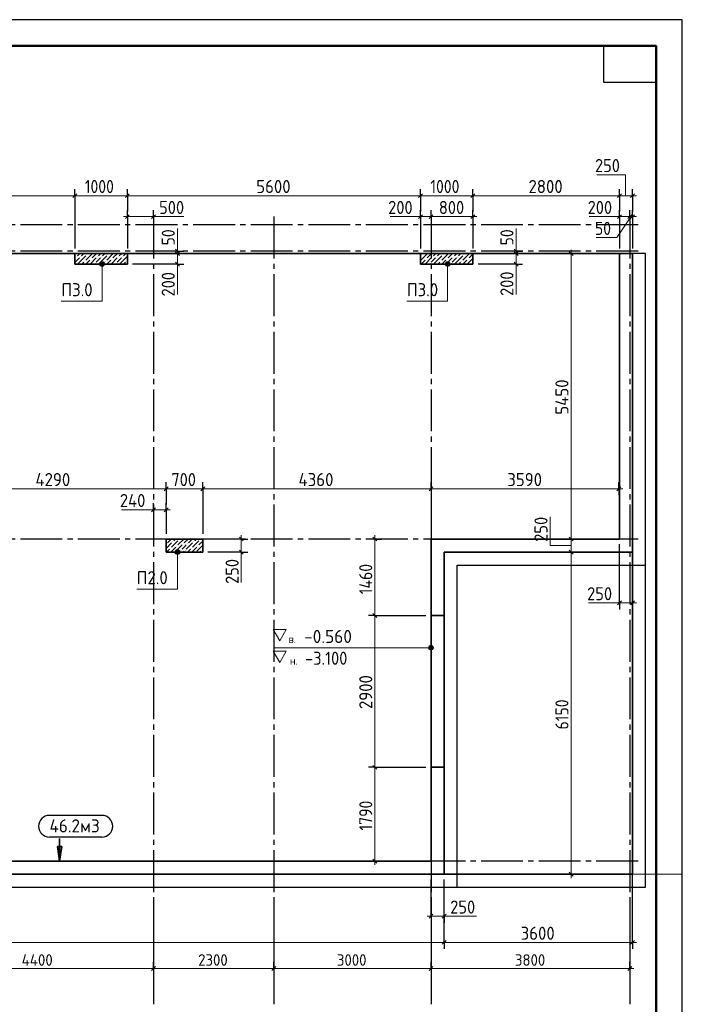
# Model space of a CAD drawing. Header units: millimetres. Extents: x 0 to 42000, y 0 to 29700.
# Tile 6 of 6: x 29344 to 42000, y 10896 to 29700. Entities that reach past the tile are written whole.
import ezdxf

# ---------------------------------------------------------------- set-up
doc = ezdxf.new("R2010")
doc.units = ezdxf.units.MM
doc.linetypes.add('______5', pattern=[1100, 800, -100, 100, -100])
for name, color, linetype, lineweight in [('Standard', 7, 'Continuous', 25), ('ЖБ Пилон', 7, 'Continuous', 35), ('ЖБ Плита Фундамента верхний уровень', 7, 'Continuous', 35), ('ЖБ Стена верхний уровень', 7, 'Continuous', 35), ('Общий01', 7, 'Continuous', 13), ('Примечания', 7, 'Continuous', 13), ('Размерная линия_ общее', 7, 'Continuous', 13)]:
    doc.layers.add(name, color=color, linetype=linetype, lineweight=lineweight)
doc.layers.add('Оси', color=7, linetype='______5')
doc.styles.add('ISOCPEUR', font='txt')

msp = doc.modelspace()

# ---------------------------------------------------------------- hatches: boundary and pattern name
at = {"layer": 'Standard', "linetype": 'Continuous', "lineweight": 13, "transparency": 33554687}
for points in [[(37161, 17681), (37161, 17726), (37155, 17704)], [(37161, 17726), (37177, 17665), (37177, 17742)], [(37161, 17726), (37161, 17681), (37177, 17665)], [(37177, 17742), (37200, 17659), (37200, 17749)], [(37177, 17742), (37177, 17665), (37200, 17659)], [(37200, 17749), (37200, 17659), (37222, 17665)], [(37200, 17749), (37222, 17665), (37222, 17742)], [(37222, 17742), (37222, 17665), (37239, 17681)], [(37222, 17742), (37239, 17681), (37239, 17726)], [(37239, 17726), (37239, 17681), (37245, 17704)]]:
    msp.add_hatch(color=7, dxfattribs=at).paths.add_polyline_path(points)
at = {"layer": 'Standard', "linetype": 'Continuous', "lineweight": 35, "transparency": 33554687}
msp.add_hatch(color=7, dxfattribs=at).paths.add_polyline_path([(30106, 13912), (30106, 13632), (30146, 13912)])
at = {"layer": 'ЖБ Пилон', "linetype": 'Continuous', "lineweight": 18, "transparency": 33554687}
for points in [[(30621, 25209), (30626, 25214), (30631, 25209), (30626, 25204)], [(31021, 25209), (31026, 25214), (31031, 25209), (31026, 25204)], [(37021, 25209), (37026, 25214), (37031, 25209), (37026, 25204)], [(37421, 25209), (37426, 25214), (37431, 25209), (37426, 25204)], [(37821, 25209), (37826, 25214), (37831, 25209), (37826, 25204)], [(30421, 25169), (30426, 25174), (30431, 25169), (30426, 25164)], [(30501, 25169), (30506, 25174), (30511, 25169), (30506, 25164)], [(30581, 25089), (30586, 25094), (30591, 25089), (30586, 25084)], [(30701, 25129), (30706, 25134), (30711, 25129), (30706, 25124)], [(30781, 25049), (30786, 25054), (30791, 25049), (30786, 25044)], [(30821, 25169), (30826, 25174), (30831, 25169), (30826, 25164)], [(30901, 25169), (30906, 25174), (30911, 25169), (30906, 25164)], [(30981, 25089), (30986, 25094), (30991, 25089), (30986, 25084)], [(31101, 25129), (31106, 25134), (31111, 25129), (31106, 25124)], [(31181, 25049), (31186, 25054), (31191, 25049), (31186, 25044)], [(31221, 25169), (31226, 25174), (31231, 25169), (31226, 25164)], [(31301, 25169), (31306, 25174), (31311, 25169), (31306, 25164)], [(31381, 25089), (31386, 25094), (31391, 25089), (31386, 25084)], [(37101, 25129), (37106, 25134), (37111, 25129), (37106, 25124)], [(37181, 25049), (37186, 25054), (37191, 25049), (37186, 25044)], [(37221, 25169), (37226, 25174), (37231, 25169), (37226, 25164)], [(37301, 25169), (37306, 25174), (37311, 25169), (37306, 25164)], [(37381, 25089), (37386, 25094), (37391, 25089), (37386, 25084)], [(37501, 25129), (37506, 25134), (37511, 25129), (37506, 25124)], [(37581, 25049), (37586, 25054), (37591, 25049), (37586, 25044)], [(37621, 25169), (37626, 25174), (37631, 25169), (37626, 25164)], [(37701, 25169), (37706, 25174), (37711, 25169), (37706, 25164)], [(37781, 25089), (37786, 25094), (37791, 25089), (37786, 25084)], [(37901, 25129), (37906, 25134), (37911, 25129), (37906, 25124)], [(37981, 25049), (37986, 25054), (37991, 25049), (37986, 25044)], [(32381, 19769), (32386, 19774), (32391, 19769), (32386, 19764)], [(32781, 19769), (32786, 19774), (32791, 19769), (32786, 19764)], [(32141, 19689), (32146, 19694), (32151, 19689), (32146, 19684)], [(32221, 19609), (32226, 19614), (32231, 19609), (32226, 19604)], [(32261, 19729), (32266, 19734), (32271, 19729), (32266, 19724)], [(32341, 19649), (32346, 19654), (32351, 19649), (32346, 19644)], [(32421, 19569), (32426, 19574), (32431, 19569), (32426, 19564)], [(32461, 19689), (32466, 19694), (32471, 19689), (32466, 19684)], [(32501, 19569), (32506, 19574), (32511, 19569), (32506, 19564)], [(32541, 19689), (32546, 19694), (32551, 19689), (32546, 19684)], [(32621, 19609), (32626, 19614), (32631, 19609), (32626, 19604)], [(32661, 19729), (32666, 19734), (32671, 19729), (32666, 19724)], [(32741, 19649), (32746, 19654), (32751, 19649), (32746, 19644)], [(32821, 19569), (32826, 19574), (32831, 19569), (32826, 19564)], [(32304, 19532), (32306, 19534), (32308, 19532)], [(32704, 19532), (32706, 19534), (32708, 19532)]]:
    msp.add_hatch(color=7, dxfattribs=at).paths.add_polyline_path(points, flags=16)
at = {"layer": 'Общий01', "linetype": 'Continuous', "lineweight": 13, "transparency": 33554687}
for points in [[(30873, 25032), (30963, 25032), (30957, 25054)], [(30873, 25032), (30957, 25054), (30879, 25054)], [(30879, 25009), (30963, 25032), (30873, 25032)], [(30879, 25054), (30957, 25054), (30940, 25070)], [(30879, 25054), (30940, 25070), (30895, 25070)], [(30879, 25009), (30957, 25009), (30963, 25032)], [(30895, 25070), (30940, 25070), (30918, 25077)], [(37473, 25032), (37563, 25032), (37557, 25054)], [(37473, 25032), (37557, 25054), (37479, 25054)], [(37479, 25009), (37563, 25032), (37473, 25032)], [(37479, 25054), (37557, 25054), (37540, 25070)], [(37479, 25054), (37540, 25070), (37495, 25070)], [(37479, 25009), (37557, 25009), (37563, 25032)], [(37495, 25070), (37540, 25070), (37518, 25077)], [(30895, 24993), (30957, 25009), (30879, 25009)], [(30895, 24993), (30940, 24993), (30957, 25009)], [(30940, 24993), (30895, 24993), (30918, 24987)], [(37495, 24993), (37557, 25009), (37479, 25009)], [(37495, 24993), (37540, 24993), (37557, 25009)], [(37540, 24993), (37495, 24993), (37518, 24987)], [(32319, 19554), (32397, 19554), (32380, 19570)], [(32319, 19554), (32380, 19570), (32335, 19570)], [(32335, 19570), (32380, 19570), (32358, 19577)], [(32313, 19532), (32403, 19532), (32397, 19554)], [(32313, 19532), (32397, 19554), (32319, 19554)], [(32319, 19509), (32403, 19532), (32313, 19532)], [(32319, 19509), (32397, 19509), (32403, 19532)], [(32335, 19493), (32397, 19509), (32319, 19509)], [(32335, 19493), (32380, 19493), (32397, 19509)], [(32380, 19493), (32335, 19493), (32358, 19487)]]:
    msp.add_hatch(color=7, dxfattribs=at).paths.add_polyline_path(points)

# ---------------------------------------------------------------- linework, layer by layer
at = {"layer": 'Standard', "color": 7, "linetype": 'Continuous', "lineweight": 35, "transparency": 33554687}
for p, q in [((41500, 27600), (41500, 20500)), ((41500, 27200), (41500, 20100)), ((30106, 14063), (30106, 13632)), ((30106, 13912), (30106, 13932)), ((30146, 13912), (30066, 13912)), ((30066, 13912), (30106, 13632)), ((30106, 13632), (30146, 13912)), ((30106, 13632), (30106, 13632)), ((30106, 13632), (30106, 13632)), ((30106, 13632), (30106, 13632))]:
    msp.add_line(p, q, dxfattribs=at)
at = {"layer": 'Standard', "color": 7, "linetype": 'Continuous', "lineweight": 50, "transparency": 33554687}
msp.add_line((41500, 27100), (41500, 23200), dxfattribs=at)
at = {"layer": 'Standard', "color": 7, "linetype": 'Continuous', "lineweight": 13, "transparency": 33554687}
for p, q in [((37155, 17704), (37155, 17704)), ((37200, 17749), (37200, 17749)), ((37245, 17704), (37245, 17704)), ((37200, 17659), (37200, 17659))]:
    msp.add_line(p, q, dxfattribs=at)
at = {"layer": 'Standard', "color": 7, "linetype": 'Continuous', "lineweight": 25, "transparency": 33554687}
for p, q in [((30913, 14504), (29913, 14504)), ((30913, 14087), (29913, 14087))]:
    msp.add_line(p, q, dxfattribs=at)
for points in [[(0, 0), (42000, 0), (42000, 29700), (0, 29700), (0, 0)], [(41500, 29200), (41500, 28500), (40500, 28500), (40500, 29200), (41500, 29200)]]:
    msp.add_lwpolyline(points, close=True, dxfattribs=at)
at = {"layer": 'Standard', "color": 7, "linetype": 'Continuous', "lineweight": 13, "transparency": 33554687}
for points in [[(42000, 29700), (0, 29700), (0, 13382), (42000, 13382), (42000, 29700)], [(2000, 29200), (2000, 500), (41500, 500), (41500, 29200), (2000, 29200)], [(34188, 18052), (34434, 18052), (34311, 17837), (34188, 18052)], [(34191, 17704), (35748, 17704), (37200, 17704)], [(34188, 17637), (34434, 17637), (34311, 17422), (34188, 17637)]]:
    msp.add_lwpolyline(points, dxfattribs=at)
at = {"layer": 'Standard', "color": 7, "linetype": 'Continuous', "lineweight": 50, "transparency": 33554687}
msp.add_lwpolyline([(2000, 29200), (41500, 29200), (41500, 500), (2000, 500), (2000, 29200)], close=True, dxfattribs=at)
at = {"layer": 'Standard', "color": 7, "linetype": 'Continuous', "lineweight": -3, "transparency": 33554687}
msp.add_lwpolyline([(4000, 13132), (41300, 13132), (41300, 25232), (4000, 25232), (4000, 13132)], dxfattribs=at)
at = {"layer": 'Standard', "color": 7, "linetype": 'Continuous', "lineweight": 35, "transparency": 33554687}
msp.add_lwpolyline([(4250, 13382), (41050, 13382), (41050, 25232), (4250, 25232), (4250, 13382)], dxfattribs=at)
at = {"layer": 'Standard', "color": 7, "linetype": 'Continuous', "lineweight": 13, "transparency": 33554687}
msp.add_circle((37200, 17704), 45, dxfattribs=at)
at = {"layer": 'Standard', "color": 7, "linetype": 'Continuous', "lineweight": 25, "transparency": 33554687}
for centre, start, end in [((29913, 14296), 90, 270), ((30913, 14296), 270, 90)]:
    msp.add_arc(centre, 208, start, end, dxfattribs=at)
at = {"layer": 'ЖБ Пилон', "color": 7, "linetype": 'Continuous', "lineweight": 35, "transparency": 33554687}
for p, q in [((31400, 25232), (30400, 25232)), ((30400, 25232), (30400, 25032)), ((31400, 25032), (31400, 25232)), ((38000, 25232), (37000, 25232)), ((37000, 25232), (37000, 25032)), ((38000, 25032), (38000, 25232)), ((30400, 25032), (31400, 25032)), ((37000, 25032), (38000, 25032)), ((32840, 19782), (32140, 19782)), ((32140, 19782), (32140, 19532)), ((32840, 19532), (32840, 19782)), ((32140, 19532), (32840, 19532))]:
    msp.add_line(p, q, dxfattribs=at)
at = {"layer": 'ЖБ Пилон', "color": 251, "linetype": 'Continuous', "lineweight": 18, "true_color": 0x494949, "transparency": 33554687}
for p, q in [((30409, 25232), (30400, 25222)), ((30446, 25189), (30486, 25229)), ((30486, 25229), (30489, 25232)), ((30569, 25232), (30526, 25189)), ((30726, 25229), (30606, 25109)), ((30649, 25232), (30646, 25229)), ((30809, 25232), (30726, 25149)), ((30846, 25189), (30886, 25229)), ((30886, 25229), (30889, 25232)), ((30969, 25232), (30926, 25189)), ((31126, 25229), (31006, 25109)), ((31049, 25232), (31046, 25229)), ((31209, 25232), (31126, 25149)), ((31246, 25189), (31286, 25229)), ((31286, 25229), (31289, 25232)), ((31369, 25232), (31326, 25189)), ((37126, 25229), (37006, 25109)), ((37049, 25232), (37046, 25229)), ((37209, 25232), (37126, 25149)), ((37246, 25189), (37286, 25229)), ((37286, 25229), (37289, 25232)), ((37369, 25232), (37326, 25189)), ((37526, 25229), (37406, 25109)), ((37449, 25232), (37446, 25229)), ((37609, 25232), (37526, 25149)), ((37646, 25189), (37686, 25229)), ((37686, 25229), (37689, 25232)), ((37769, 25232), (37726, 25189)), ((37926, 25229), (37806, 25109)), ((37849, 25232), (37846, 25229)), ((38000, 25222), (37926, 25149)), ((30406, 25149), (30400, 25142)), ((30486, 25149), (30406, 25069)), ((30486, 25069), (30449, 25032)), ((30486, 25069), (30606, 25189)), ((30566, 25069), (30529, 25032)), ((30609, 25032), (30686, 25109)), ((30806, 25149), (30689, 25032)), ((30886, 25149), (30806, 25069)), ((30886, 25069), (30849, 25032)), ((30886, 25069), (31006, 25189)), ((30966, 25069), (30929, 25032)), ((31009, 25032), (31086, 25109)), ((31206, 25149), (31089, 25032)), ((31286, 25149), (31206, 25069)), ((31286, 25069), (31249, 25032)), ((31286, 25069), (31400, 25182)), ((31366, 25069), (31329, 25032)), ((37000, 25182), (37006, 25189)), ((37009, 25032), (37086, 25109)), ((37206, 25149), (37089, 25032)), ((37286, 25149), (37206, 25069)), ((37286, 25069), (37249, 25032)), ((37286, 25069), (37406, 25189)), ((37366, 25069), (37329, 25032)), ((37409, 25032), (37486, 25109)), ((37606, 25149), (37489, 25032)), ((37686, 25149), (37606, 25069)), ((37686, 25069), (37649, 25032)), ((37686, 25069), (37806, 25189)), ((37766, 25069), (37729, 25032)), ((37809, 25032), (37886, 25109)), ((38000, 25142), (37889, 25032)), ((32159, 19782), (32140, 19762)), ((32239, 19782), (32166, 19709)), ((32366, 19749), (32246, 19629)), ((32286, 19749), (32319, 19782)), ((32479, 19782), (32366, 19669)), ((32559, 19782), (32486, 19709)), ((32639, 19782), (32566, 19709)), ((32766, 19749), (32646, 19629)), ((32686, 19749), (32719, 19782)), ((32246, 19709), (32140, 19602)), ((32149, 19532), (32206, 19589)), ((32326, 19629), (32229, 19532)), ((32446, 19669), (32326, 19549)), ((32446, 19589), (32486, 19629)), ((32486, 19629), (32526, 19669)), ((32646, 19709), (32526, 19589)), ((32549, 19532), (32606, 19589)), ((32726, 19629), (32629, 19532)), ((32840, 19662), (32726, 19549)), ((32840, 19742), (32766, 19669)), ((32406, 19549), (32389, 19532)), ((32486, 19549), (32469, 19532)), ((32806, 19549), (32789, 19532))]:
    msp.add_line(p, q, dxfattribs=at)
at = {"layer": 'ЖБ Плита Фундамента верхний уровень', "color": 253, "linetype": 'Continuous', "lineweight": -3, "true_color": 0xa0a0a0, "transparency": 33554687}
for p, q in [((41300, 25232), (4000, 25232)), ((41300, 19282), (41300, 25232)), ((37700, 13132), (37700, 19282)), ((37700, 19282), (41300, 19282)), ((12100, 13132), (37700, 13132))]:
    msp.add_line(p, q, dxfattribs=at)
at = {"layer": 'ЖБ Стена верхний уровень', "color": 7, "linetype": 'Continuous', "lineweight": 35, "transparency": 33554687}
for p, q in [((41050, 25232), (40800, 25232)), ((40800, 25232), (40800, 19782)), ((41050, 19782), (41050, 25232)), ((40800, 19782), (37200, 19782)), ((37200, 19782), (37200, 19532)), ((41050, 19532), (41050, 19782)), ((37200, 19532), (37200, 18322)), ((37450, 19532), (41050, 19532)), ((37450, 18322), (37450, 19532)), ((37200, 18322), (37200, 15422)), ((37450, 15422), (37450, 18322)), ((37200, 15422), (37200, 13632)), ((37450, 13382), (37450, 15422)), ((37200, 13632), (26680, 13632)), ((26680, 13382), (37200, 13382)), ((37200, 13382), (37450, 13382))]:
    msp.add_line(p, q, dxfattribs=at)
at = {"layer": 'Общий01', "color": 7, "linetype": 'Continuous', "lineweight": 13, "transparency": 33554687}
for p, q in [((30873, 25032), (30873, 25032)), ((30918, 25077), (30918, 25077)), ((30963, 25032), (30963, 25032)), ((37473, 25032), (37473, 25032)), ((37518, 25077), (37518, 25077)), ((37563, 25032), (37563, 25032)), ((30918, 24987), (30918, 24987)), ((37518, 24987), (37518, 24987)), ((32358, 19577), (32358, 19577)), ((32313, 19532), (32313, 19532)), ((32358, 19487), (32358, 19487)), ((32403, 19532), (32403, 19532))]:
    msp.add_line(p, q, dxfattribs=at)
for points in [[(30139, 24326), (30918, 24326), (30918, 25032)], [(36739, 24326), (37518, 24326), (37518, 25032)], [(31579, 18826), (32358, 18826), (32358, 19532)]]:
    msp.add_lwpolyline(points, dxfattribs=at)
at = {"layer": 'Общий01', "color": 7, "linetype": 'Continuous', "lineweight": 35, "transparency": 33554687}
msp.add_lwpolyline([(37200, 18322), (37450, 18322), (37450, 15422), (37200, 15422), (37200, 18322)], dxfattribs=at)
at = {"layer": 'Общий01', "color": 7, "linetype": 'Continuous', "lineweight": 13, "transparency": 33554687}
for centre in [(30918, 25032), (37518, 25032), (32358, 19532)]:
    msp.add_circle(centre, 45, dxfattribs=at)
at = {"layer": 'Оси', "color": 8, "linetype": '______5', "lineweight": -3, "transparency": 33554687}
for p, q in [((41157, 25782), (3764, 25782)), ((31900, 25939), (31900, 12896)), ((34200, 25939), (34200, 12896)), ((37200, 25939), (37200, 12896)), ((41000, 25939), (41000, 12896)), ((41157, 25282), (3764, 25282)), ((41157, 19782), (3764, 19782)), ((41157, 13632), (3764, 13632))]:
    msp.add_line(p, q, dxfattribs=at)
at = {"layer": 'Оси', "color": 7, "linetype": 'Continuous', "lineweight": 25, "transparency": 33554687}
for p, q in [((31900, 12896), (31900, 10896)), ((34200, 12896), (34200, 10896)), ((37200, 12896), (37200, 10896)), ((41000, 12896), (41000, 10896))]:
    msp.add_line(p, q, dxfattribs=at)
at = {"layer": 'Примечания', "color": 7, "linetype": 'Continuous', "lineweight": 13, "transparency": 33554687}
for p, q in [((32480, 25939), (31900, 25939)), ((37000, 25939), (36420, 25939)), ((40800, 25939), (40220, 25939)), ((32356, 25282), (32356, 25712)), ((38825, 25282), (38825, 25712)), ((32356, 25032), (32356, 24452)), ((38825, 25032), (38825, 24452)), ((31290, 20342), (31900, 20342)), ((33577, 19532), (33577, 18952)), ((40800, 18562), (40210, 18562)), ((37450, 12578), (38070, 12578))]:
    msp.add_line(p, q, dxfattribs=at)
for points in [[(40915, 26339), (40915, 26739), (40365, 26739)], [(41023, 25939), (40748, 25539), (40353, 25539)], [(39876, 19657), (39476, 19657), (39476, 20207)]]:
    msp.add_lwpolyline(points, dxfattribs=at)
at = {"layer": 'Размерная линия_ общее', "color": 7, "linetype": 'Continuous', "lineweight": 13, "transparency": 33554687}
for p, q in [((27500, 26339), (30400, 26339)), ((30400, 26339), (31400, 26339)), ((31400, 26339), (37000, 26339)), ((37000, 26339), (38000, 26339)), ((38000, 26339), (40800, 26339)), ((40800, 26339), (41050, 26339)), ((41050, 26339), (41125, 26339)), ((31400, 25939), (31325, 25939)), ((31400, 25939), (31900, 25939)), ((31900, 25939), (31975, 25939)), ((37000, 25939), (36925, 25939)), ((37200, 25939), (37000, 25939)), ((38000, 25939), (37200, 25939)), ((38000, 25939), (38075, 25939)), ((40800, 25939), (40725, 25939)), ((40800, 25939), (41000, 25939)), ((41000, 25939), (41050, 25939)), ((41050, 25939), (41125, 25939)), ((32356, 25282), (32356, 25357)), ((32356, 25282), (32356, 25232)), ((32356, 25232), (32356, 25032)), ((38825, 25282), (38825, 25357)), ((38825, 25282), (38825, 25232)), ((38825, 25232), (38825, 25032)), ((39876, 25232), (39876, 25307)), ((39876, 19782), (39876, 25232)), ((32356, 25032), (32356, 24957)), ((38825, 25032), (38825, 24957)), ((27850, 20742), (32140, 20742)), ((32140, 20742), (32840, 20742)), ((32840, 20742), (37200, 20742)), ((37200, 20742), (40790, 20742)), ((40790, 20742), (40865, 20742)), ((31900, 20342), (31825, 20342)), ((32140, 20342), (31900, 20342)), ((32140, 20342), (32215, 20342)), ((33577, 19782), (33577, 19857)), ((33577, 19782), (33577, 19532)), ((36129, 19782), (36129, 19857)), ((36129, 19782), (36129, 18322)), ((39876, 19532), (39876, 19782)), ((33577, 19532), (33577, 19457)), ((39876, 13382), (39876, 19532)), ((40800, 18562), (40725, 18562)), ((41050, 18562), (40800, 18562)), ((41050, 18562), (41125, 18562)), ((36129, 18322), (36129, 15422)), ((36129, 15422), (36129, 13632)), ((36129, 13632), (36129, 13557)), ((39876, 13382), (39876, 13307)), ((37200, 12578), (37125, 12578)), ((37200, 12578), (37450, 12578)), ((37450, 12578), (37525, 12578)), ((12350, 12078), (37450, 12078)), ((37450, 12078), (41050, 12078)), ((41050, 12078), (41125, 12078)), ((27500, 11582), (31900, 11582)), ((31900, 11582), (34200, 11582)), ((34200, 11582), (37200, 11582)), ((37200, 11582), (41000, 11582)), ((41000, 11582), (41075, 11582))]:
    msp.add_line(p, q, dxfattribs=at)
at = {"layer": 'Размерная линия_ общее', "color": 7, "linetype": 'Continuous', "lineweight": 25, "transparency": 33554687}
for p, q in [((30362, 26301), (30437, 26376)), ((31362, 26301), (31437, 26376)), ((36962, 26301), (37037, 26376)), ((37962, 26301), (38037, 26376)), ((40762, 26301), (40837, 26376)), ((41012, 26301), (41087, 26376)), ((31362, 25901), (31437, 25976)), ((31862, 25901), (31937, 25976)), ((37037, 25976), (36962, 25901)), ((37237, 25976), (37162, 25901)), ((38037, 25976), (37962, 25901)), ((40762, 25901), (40837, 25976)), ((40962, 25901), (41037, 25976)), ((41012, 25901), (41087, 25976)), ((32319, 25319), (32394, 25244)), ((32319, 25269), (32394, 25194)), ((38787, 25319), (38862, 25244)), ((38787, 25269), (38862, 25194)), ((39914, 25194), (39839, 25269)), ((32319, 25069), (32394, 24994)), ((38787, 25069), (38862, 24994)), ((32102, 20704), (32177, 20779)), ((32802, 20704), (32877, 20779)), ((37162, 20704), (37237, 20779)), ((40752, 20704), (40827, 20779)), ((31937, 20379), (31862, 20304)), ((32177, 20379), (32102, 20304)), ((33540, 19819), (33615, 19744)), ((36091, 19819), (36166, 19744)), ((39914, 19744), (39839, 19819)), ((33540, 19569), (33615, 19494)), ((39914, 19494), (39839, 19569)), ((40837, 18599), (40762, 18524)), ((41087, 18599), (41012, 18524)), ((36091, 18359), (36166, 18284)), ((36091, 15459), (36166, 15384)), ((36091, 13669), (36166, 13594)), ((39914, 13344), (39839, 13419)), ((37162, 12541), (37237, 12616)), ((37412, 12541), (37487, 12616)), ((37412, 12041), (37487, 12116)), ((41012, 12041), (41087, 12116)), ((31862, 11544), (31937, 11619)), ((34162, 11544), (34237, 11619)), ((37162, 11544), (37237, 11619)), ((40962, 11544), (41037, 11619))]:
    msp.add_line(p, q, dxfattribs=at)
at = {"layer": 'Размерная линия_ общее', "color": 253, "linetype": 'Continuous', "lineweight": -3, "true_color": 0xa0a0a0, "transparency": 33554687}
for p, q in [((30400, 26339), (30400, 26464)), ((30400, 26339), (30400, 26214)), ((30400, 26339), (30400, 25332)), ((31400, 26339), (31400, 26464)), ((31400, 26339), (31400, 26214)), ((31400, 26339), (31400, 26039)), ((37000, 26339), (37000, 26464)), ((37000, 26339), (37000, 26214)), ((37000, 26339), (37000, 26039)), ((38000, 26339), (38000, 26464)), ((38000, 26339), (38000, 26214)), ((38000, 26339), (38000, 26039)), ((40800, 26339), (40800, 26464)), ((40800, 26339), (40800, 26214)), ((40800, 26339), (40800, 26039)), ((41050, 26339), (41050, 26464)), ((41050, 26339), (41050, 26214)), ((41050, 26339), (41050, 26039)), ((31400, 25939), (31400, 26064)), ((31900, 25939), (31900, 26064)), ((37000, 25939), (37000, 26064)), ((37200, 25939), (37200, 26064)), ((38000, 25939), (38000, 26064)), ((40800, 25939), (40800, 26064)), ((41000, 25939), (41000, 26064)), ((41050, 25939), (41050, 26064)), ((31400, 25939), (31400, 25814)), ((31400, 25939), (31400, 25332)), ((31900, 25939), (31900, 25814)), ((31900, 25939), (31900, 25855)), ((37000, 25939), (37000, 25814)), ((37000, 25939), (37000, 25332)), ((37200, 25939), (37200, 25814)), ((37200, 25939), (37200, 25332)), ((38000, 25939), (38000, 25814)), ((38000, 25939), (38000, 25332)), ((40800, 25939), (40800, 25814)), ((40800, 25939), (40800, 25332)), ((41000, 25939), (41000, 25814)), ((41000, 25939), (41000, 25332)), ((41050, 25939), (41050, 25814)), ((41050, 25939), (41050, 25332)), ((32356, 25282), (32231, 25282)), ((32356, 25232), (32231, 25232)), ((32356, 25282), (32481, 25282)), ((32356, 25282), (32365, 25282)), ((32356, 25232), (32481, 25232)), ((38825, 25282), (38700, 25282)), ((38825, 25232), (38700, 25232)), ((38825, 25282), (38950, 25282)), ((38825, 25282), (38875, 25282)), ((38825, 25232), (38950, 25232)), ((39876, 25232), (39751, 25232)), ((39876, 25232), (40001, 25232)), ((39876, 25232), (39876, 25232)), ((32356, 25032), (32231, 25032)), ((32356, 25032), (32481, 25032)), ((38825, 25032), (38700, 25032)), ((38825, 25032), (38950, 25032)), ((32140, 20742), (32140, 20867)), ((32140, 20742), (32140, 20617)), ((32140, 20742), (32140, 20442)), ((32840, 20742), (32840, 20867)), ((32840, 20742), (32840, 20617)), ((32840, 20742), (32840, 19882)), ((37200, 20742), (37200, 20867)), ((37200, 20742), (37200, 20617)), ((37200, 20742), (37200, 19882)), ((40790, 20742), (40790, 20867)), ((40790, 20742), (40790, 20617)), ((40790, 20742), (40790, 20742)), ((31900, 20342), (31900, 20467)), ((31900, 20342), (31900, 20217)), ((31900, 20342), (31900, 19882)), ((32140, 20342), (32140, 20467)), ((32140, 20342), (32140, 20217)), ((32140, 20342), (32140, 19882)), ((33577, 19782), (32940, 19782)), ((33577, 19782), (33452, 19782)), ((33577, 19782), (33702, 19782)), ((36129, 19782), (36004, 19782)), ((36129, 19782), (36254, 19782)), ((36129, 19782), (36135, 19782)), ((39876, 19782), (39751, 19782)), ((39876, 19782), (40001, 19782)), ((39876, 19782), (39876, 19782)), ((40800, 18562), (40800, 19682)), ((33577, 19532), (32940, 19532)), ((33577, 19532), (33452, 19532)), ((33577, 19532), (33702, 19532)), ((39876, 19532), (39751, 19532)), ((39876, 19532), (40001, 19532)), ((39876, 19532), (40950, 19532)), ((41050, 12078), (41050, 19432)), ((41050, 18562), (41050, 19432)), ((40800, 18562), (40800, 18687)), ((41050, 18562), (41050, 18687)), ((40800, 18562), (40800, 18437)), ((41050, 18562), (41050, 18437)), ((36129, 18322), (36004, 18322)), ((36129, 18322), (36254, 18322)), ((36129, 18322), (37100, 18322)), ((36129, 15422), (36004, 15422)), ((36129, 15422), (36254, 15422)), ((36129, 15422), (37100, 15422)), ((36129, 13632), (36004, 13632)), ((36129, 13632), (36254, 13632)), ((36129, 13632), (37100, 13632)), ((39876, 13382), (37550, 13382)), ((39876, 13382), (39751, 13382)), ((39876, 13382), (40001, 13382)), ((37200, 12578), (37200, 12703)), ((37450, 12578), (37450, 12703)), ((37200, 12578), (37200, 12453)), ((37450, 12578), (37450, 12453)), ((37450, 12078), (37450, 12203)), ((37450, 12078), (37450, 11953)), ((41050, 12078), (41050, 12203)), ((41050, 12078), (41050, 11953)), ((31900, 11582), (31900, 11707)), ((34200, 11582), (34200, 11707)), ((37200, 11582), (37200, 11707)), ((41000, 11582), (41000, 11707)), ((31900, 11582), (31900, 11457)), ((31900, 11582), (31900, 11096)), ((34200, 11582), (34200, 11457)), ((34200, 11582), (34200, 11096)), ((37200, 11582), (37200, 11457)), ((37200, 11582), (37200, 11096)), ((41000, 11582), (41000, 11457)), ((41000, 11582), (41000, 11096))]:
    msp.add_line(p, q, dxfattribs=at)
for points in [[(32356, 25232), (32344, 25232), (32344, 25232), (31500, 25232)], [(38825, 25232), (38812, 25232), (38812, 25232), (38100, 25232)], [(32356, 25032), (32344, 25032), (32344, 25032), (31500, 25032)], [(38825, 25032), (38812, 25032), (38812, 25032), (38100, 25032)], [(37200, 12578), (37200, 12745), (37200, 12745), (37200, 13282)], [(37450, 12078), (37450, 12091), (37450, 12091), (37450, 13282)], [(37450, 12578), (37450, 12628), (37450, 12628), (37450, 13282)]]:
    msp.add_lwpolyline(points, dxfattribs=at)

# ---------------------------------------------------------------- texts
at = {"layer": 'Standard', "color": 7, "linetype": 'Continuous', "lineweight": 13, "transparency": 33554687, "attachment_point": 7, "style": 'ISOCPEUR'}
for s, insert, char_height, width in [('\\W0.95;     в.', (34025, 17795), 150, 671.43), ('\\W0.96; -0.560', (34625, 17795), 250, 1218.73), ('\\W0.95;     н.', (34050, 17380), 150, 671.44), ('\\W0.91; -3.100', (34650, 17380), 250, 1163.46)]:
    msp.add_mtext(s, dxfattribs=dict(at, insert=insert, char_height=char_height, width=width))
at = {"layer": 'Standard', "color": 7, "linetype": 'Continuous', "lineweight": 25, "transparency": 33554687, "insert": (29913, 14179), "char_height": 250, "width": 1118.28, "attachment_point": 7, "style": 'ISOCPEUR'}
msp.add_mtext('\\W0.95;46.2м3', dxfattribs=at)
at = {"layer": 'Общий01', "color": 7, "linetype": 'Continuous', "lineweight": 25, "transparency": 33554687, "char_height": 250, "attachment_point": 7, "style": 'ISOCPEUR'}
for s, insert, width in [('\\W0.93;П3.0', (30139, 24418), 740.18), ('\\W0.93;П3.0', (36739, 24418), 740.18), ('\\W0.93;П2.0', (31579, 18918), 740.2)]:
    msp.add_mtext(s, dxfattribs=dict(at, insert=insert, width=width))
at = {"layer": 'Размерная линия_ общее', "color": 7, "linetype": 'Continuous', "lineweight": 25, "transparency": 33554687, "attachment_point": 7, "style": 'ISOCPEUR'}
for s, insert, char_height, width in [('\\W0.91;250', (40332, 26789), 250, 638.63), ('\\W0.87;1000', (30587, 26389), 250, 757.84), ('\\W0.93;5600', (33862, 26389), 250, 816.01), ('\\W0.87;1000', (37187, 26389), 250, 757.84), ('\\W0.93;2800', (39062, 26389), 250, 816.01), ('\\W0.91;500', (32007, 25989), 250, 638.62), ('\\W0.91;200', (36382, 25989), 250, 638.63), ('\\W0.91;800', (37350, 25989), 250, 638.62), ('\\W0.91;200', (40192, 25989), 250, 638.63), ('\\W0.87;50', (40331, 25589), 250, 459.02), ('\\W0.93;4290', (29645, 20792), 250, 841.34), ('\\W0.91;700', (32240, 20792), 250, 638.63), ('\\W0.93;4360', (34670, 20792), 250, 841.34), ('\\W0.93;3590', (38657, 20792), 250, 816.03), ('\\W0.92;240', (31257, 20392), 250, 664.14), ('\\W0.91;250', (40182, 18612), 250, 638.63), ('\\W0.91;250', (37567, 12628), 250, 638.63), ('\\W0.93;3600', (38912, 12128), 250, 816.02), ('\\W0.94;4400', (29381, 11632), 220, 762.66), ('\\W0.93;2300', (32753, 11632), 220, 718.09), ('\\W0.93;3000', (35403, 11632), 220, 718.09), ('\\W0.93;3800', (38803, 11632), 220, 718.09)]:
    msp.add_mtext(s, dxfattribs=dict(at, insert=insert, char_height=char_height, width=width))
at = {"layer": 'Размерная линия_ общее', "color": 7, "linetype": 'Continuous', "lineweight": 25, "transparency": 33554687, "char_height": 250, "attachment_point": 7, "rotation": 90, "style": 'ISOCPEUR'}
for s, insert, width in [('\\W0.87;50', (32306, 25389), 459.01), ('\\W0.87;50', (38775, 25389), 459.01), ('\\W0.91;200', (32306, 24414), 638.63), ('\\W0.91;200', (38775, 24424), 638.62), ('\\W0.93;5450', (39826, 22157), 841.34), ('\\W0.91;250', (39426, 19729), 638.62), ('\\W0.91;250', (33527, 18924), 638.63), ('\\W0.87;1460', (36079, 18727), 783.45), ('\\W0.93;2900', (36079, 16534), 816.01), ('\\W0.87;6150', (39826, 16144), 757.84), ('\\W0.87;1790', (36079, 14214), 757.84)]:
    msp.add_mtext(s, dxfattribs=dict(at, insert=insert, width=width))

doc.saveas('drawing.dxf')
